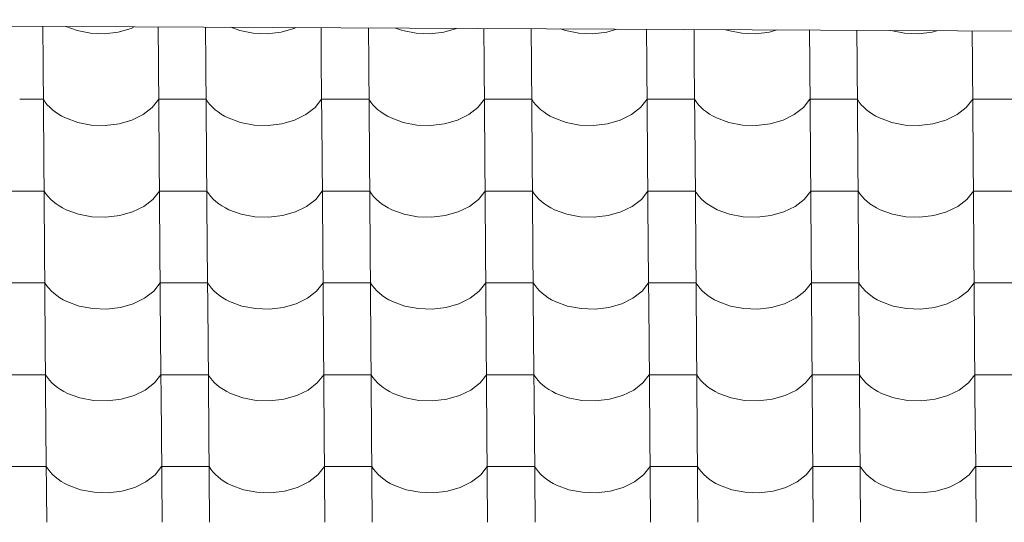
# Model space of a CAD drawing. Header units: millimetres. Extents: x -27785 to 104762, y -947 to 11132.
# Tile 20 of 146: x -19079 to -18081, y 10387 to 10896. Entities that reach past the tile are written whole.
import ezdxf

# ---------------------------------------------------------------- set-up
doc = ezdxf.new("R2010")
doc.units = ezdxf.units.MM
doc.header["$MEASUREMENT"] = 0
for name, color, linetype in [('POHLED JIŽNÍ_1_Bourané_Konstrukce - střechy a skořepiny', 7, 'Continuous'), ('POHLED JIŽNÍ_1_Bourané_Výplně - Povrchové', 7, 'Continuous'), ('POHLED JIŽNÍ_1_Konstrukce - nosné', 7, 'Continuous')]:
    doc.layers.add(name, color=color, linetype=linetype)

# ---------------------------------------------------------------- blocks, each defined once
blk = doc.blocks.new('*X2', base_point=(-29303.7, -27473.93))
at = {"layer": 'POHLED JIŽNÍ_1_Bourané_Výplně - Povrchové', "color": 7, "linetype": 'Continuous', "lineweight": 13}
for p, q in [((-19055.68, 10889.13), (-19055.39, 10851.81)), ((-19032.41, 10889.02), (-19021.01, 10884.85)), ((-18966.16, 10887.18), (-18963.07, 10888.69)), ((-18938.72, 10888.58), (-18938.43, 10851.81)), ((-18890.68, 10888.35), (-18890.4, 10851.81)), ((-18865.24, 10888.23), (-18856.02, 10884.85)), ((-18801.16, 10887.18), (-18799.67, 10887.91)), ((-18773.71, 10887.79), (-18773.43, 10851.81)), ((-18725.68, 10887.56), (-18725.4, 10851.81)), ((-19021.01, 10884.85), (-19007.33, 10882.26)), ((-19007.33, 10882.26), (-18993.15, 10881.79)), ((-18993.15, 10881.79), (-18979.19, 10883.46)), ((-18979.19, 10883.46), (-18966.16, 10887.18)), ((-18856.02, 10884.85), (-18842.34, 10882.26)), ((-18842.34, 10882.26), (-18828.16, 10881.79)), ((-18828.16, 10881.79), (-18814.19, 10883.46)), ((-18814.19, 10883.46), (-18801.16, 10887.18)), ((-18698.07, 10887.43), (-18691.02, 10884.85)), ((-18691.02, 10884.85), (-18677.34, 10882.26)), ((-18677.34, 10882.26), (-18663.16, 10881.79)), ((-18663.16, 10881.79), (-18649.2, 10883.46)), ((-18649.2, 10883.46), (-18636.33, 10887.14)), ((-18608.71, 10887), (-18608.44, 10851.81)), ((-18560.68, 10886.78), (-18560.4, 10851.81)), ((-18530.9, 10886.63), (-18526.03, 10884.85)), ((-18526.03, 10884.85), (-18512.35, 10882.26)), ((-18512.35, 10882.26), (-18498.16, 10881.79)), ((-18498.16, 10881.79), (-18484.2, 10883.46)), ((-18484.2, 10883.46), (-18474.04, 10886.36)), ((-18443.71, 10886.22), (-18443.44, 10851.81)), ((-18395.67, 10885.99), (-18395.41, 10851.81)), ((-18363.73, 10885.84), (-18361.03, 10884.85)), ((-18361.03, 10884.85), (-18347.35, 10882.26)), ((-18347.35, 10882.26), (-18333.17, 10881.79)), ((-18333.17, 10881.79), (-18319.21, 10883.46)), ((-18319.21, 10883.46), (-18311.75, 10885.59)), ((-18278.71, 10885.43), (-18278.45, 10851.81)), ((-18230.67, 10885.2), (-18230.41, 10851.81)), ((-18196.56, 10885.04), (-18196.03, 10884.85)), ((-18196.03, 10884.85), (-18182.35, 10882.26)), ((-18182.35, 10882.26), (-18168.17, 10881.79)), ((-18168.17, 10881.79), (-18154.21, 10883.46)), ((-18154.21, 10883.46), (-18149.46, 10884.82)), ((-18113.71, 10884.65), (-18113.45, 10851.81)), ((-19055.39, 10851.48), (-19054.67, 10758.8)), ((-18938.43, 10851.48), (-18937.71, 10758.8)), ((-18890.39, 10851.48), (-18889.67, 10758.8)), ((-18773.43, 10851.48), (-18772.71, 10758.8)), ((-18725.4, 10851.48), (-18724.68, 10758.8)), ((-18608.44, 10851.48), (-18607.71, 10758.8)), ((-18560.4, 10851.48), (-18559.68, 10758.8)), ((-18443.44, 10851.48), (-18442.72, 10758.8)), ((-18395.41, 10851.48), (-18394.68, 10758.8)), ((-18278.44, 10851.48), (-18277.72, 10758.8)), ((-18230.41, 10851.48), (-18229.69, 10758.8)), ((-18113.45, 10851.48), (-18112.73, 10758.8)), ((-19055.11, 10815.32), (-19079.13, 10815.32)), ((-19055.11, 10815.32), (-19053.26, 10812.53)), ((-19053.26, 10812.53), (-19051.12, 10809.83)), ((-19051.12, 10809.83), (-19048.69, 10807.25)), ((-18944.75, 10806.94), (-18938.15, 10815.32)), ((-18914.13, 10815.32), (-18938.15, 10815.32)), ((-18890.11, 10815.32), (-18914.13, 10815.32)), ((-18890.11, 10815.32), (-18888.27, 10812.53)), ((-18888.27, 10812.53), (-18886.12, 10809.83)), ((-18886.12, 10809.83), (-18883.7, 10807.25)), ((-18779.75, 10806.94), (-18773.15, 10815.32)), ((-18749.13, 10815.32), (-18773.15, 10815.32)), ((-18725.12, 10815.32), (-18749.13, 10815.32)), ((-18725.12, 10815.32), (-18723.27, 10812.53)), ((-18723.27, 10812.53), (-18721.13, 10809.83)), ((-18721.13, 10809.83), (-18718.7, 10807.25)), ((-18614.76, 10806.94), (-18608.15, 10815.32)), ((-18584.14, 10815.32), (-18608.15, 10815.32)), ((-18560.12, 10815.32), (-18584.14, 10815.32)), ((-18560.12, 10815.32), (-18558.27, 10812.53)), ((-18558.27, 10812.53), (-18556.13, 10809.83)), ((-18556.13, 10809.83), (-18553.7, 10807.25)), ((-18449.76, 10806.94), (-18443.16, 10815.32)), ((-18419.14, 10815.32), (-18443.16, 10815.32)), ((-18395.12, 10815.32), (-18419.14, 10815.32)), ((-18395.12, 10815.32), (-18393.28, 10812.53)), ((-18393.28, 10812.53), (-18391.14, 10809.83)), ((-18391.14, 10809.83), (-18388.71, 10807.25)), ((-18284.77, 10806.94), (-18278.16, 10815.32)), ((-18254.15, 10815.32), (-18278.16, 10815.32)), ((-18230.13, 10815.32), (-18254.15, 10815.32)), ((-18230.13, 10815.32), (-18228.28, 10812.53)), ((-18228.28, 10812.53), (-18226.14, 10809.83)), ((-18226.14, 10809.83), (-18223.71, 10807.25)), ((-18119.77, 10806.94), (-18113.17, 10815.32)), ((-18089.15, 10815.32), (-18113.17, 10815.32)), ((-18065.13, 10815.32), (-18089.15, 10815.32)), ((-19048.69, 10807.25), (-19045.99, 10804.78)), ((-19045.99, 10804.78), (-19043.03, 10802.45)), ((-19043.03, 10802.45), (-19039.83, 10800.28)), ((-19039.83, 10800.28), (-19036.4, 10798.26)), ((-19036.4, 10798.26), (-19032.77, 10796.41)), ((-18965.44, 10794.17), (-18954, 10799.76)), ((-18954, 10799.76), (-18944.75, 10806.94)), ((-18883.7, 10807.25), (-18881, 10804.78)), ((-18881, 10804.78), (-18878.04, 10802.45)), ((-18878.04, 10802.45), (-18874.84, 10800.28)), ((-18874.84, 10800.28), (-18871.41, 10798.26)), ((-18871.41, 10798.26), (-18867.77, 10796.41)), ((-18800.44, 10794.17), (-18789.01, 10799.76)), ((-18789.01, 10799.76), (-18779.75, 10806.94)), ((-18718.7, 10807.25), (-18716, 10804.78)), ((-18716, 10804.78), (-18713.04, 10802.45)), ((-18713.04, 10802.45), (-18709.84, 10800.28)), ((-18709.84, 10800.28), (-18706.41, 10798.26)), ((-18706.41, 10798.26), (-18702.78, 10796.41)), ((-18635.44, 10794.17), (-18624.01, 10799.76)), ((-18624.01, 10799.76), (-18614.76, 10806.94)), ((-18553.7, 10807.25), (-18551, 10804.78)), ((-18551, 10804.78), (-18548.05, 10802.45)), ((-18548.05, 10802.45), (-18544.84, 10800.28)), ((-18544.84, 10800.28), (-18541.42, 10798.26)), ((-18541.42, 10798.26), (-18537.78, 10796.41)), ((-18470.45, 10794.17), (-18459.01, 10799.76)), ((-18459.01, 10799.76), (-18449.76, 10806.94)), ((-18388.71, 10807.25), (-18386.01, 10804.78)), ((-18386.01, 10804.78), (-18383.05, 10802.45)), ((-18383.05, 10802.45), (-18379.85, 10800.28)), ((-18379.85, 10800.28), (-18376.42, 10798.26)), ((-18376.42, 10798.26), (-18372.78, 10796.41)), ((-18305.45, 10794.17), (-18294.02, 10799.76)), ((-18294.02, 10799.76), (-18284.77, 10806.94)), ((-18223.71, 10807.25), (-18221.01, 10804.78)), ((-18221.01, 10804.78), (-18218.05, 10802.45)), ((-18218.05, 10802.45), (-18214.85, 10800.28)), ((-18214.85, 10800.28), (-18211.42, 10798.26)), ((-18211.42, 10798.26), (-18207.79, 10796.41)), ((-18140.46, 10794.17), (-18129.02, 10799.76)), ((-18129.02, 10799.76), (-18119.77, 10806.94)), ((-19032.77, 10796.41), (-19020.29, 10791.84)), ((-19020.29, 10791.84), (-19006.61, 10789.25)), ((-19006.61, 10789.25), (-18992.43, 10788.78)), ((-18992.43, 10788.78), (-18978.47, 10790.45)), ((-18978.47, 10790.45), (-18965.44, 10794.17)), ((-18867.77, 10796.41), (-18855.29, 10791.84)), ((-18855.29, 10791.84), (-18841.61, 10789.25)), ((-18841.61, 10789.25), (-18827.43, 10788.78)), ((-18827.43, 10788.78), (-18813.47, 10790.45)), ((-18813.47, 10790.45), (-18800.44, 10794.17)), ((-18702.78, 10796.41), (-18690.3, 10791.84)), ((-18690.3, 10791.84), (-18676.62, 10789.25)), ((-18676.62, 10789.25), (-18662.44, 10788.78)), ((-18662.44, 10788.78), (-18648.47, 10790.45)), ((-18648.47, 10790.45), (-18635.44, 10794.17)), ((-18537.78, 10796.41), (-18525.3, 10791.84)), ((-18525.3, 10791.84), (-18511.62, 10789.25)), ((-18511.62, 10789.25), (-18497.44, 10788.78)), ((-18497.44, 10788.78), (-18483.48, 10790.45)), ((-18483.48, 10790.45), (-18470.45, 10794.17)), ((-18372.78, 10796.41), (-18360.31, 10791.84)), ((-18360.31, 10791.84), (-18346.63, 10789.25)), ((-18346.63, 10789.25), (-18332.44, 10788.78)), ((-18332.44, 10788.78), (-18318.48, 10790.45)), ((-18318.48, 10790.45), (-18305.45, 10794.17)), ((-18207.79, 10796.41), (-18195.31, 10791.84)), ((-18195.31, 10791.84), (-18181.63, 10789.25)), ((-18181.63, 10789.25), (-18167.45, 10788.78)), ((-18167.45, 10788.78), (-18153.49, 10790.45)), ((-18153.49, 10790.45), (-18140.46, 10794.17)), ((-19054.67, 10758.47), (-19053.94, 10665.79)), ((-18937.7, 10758.47), (-18936.98, 10665.79)), ((-18889.67, 10758.47), (-18888.95, 10665.79)), ((-18772.71, 10758.47), (-18771.99, 10665.79)), ((-18724.67, 10758.47), (-18723.95, 10665.79)), ((-18607.71, 10758.47), (-18606.99, 10665.79)), ((-18559.68, 10758.47), (-18558.96, 10665.79)), ((-18442.72, 10758.47), (-18441.99, 10665.79)), ((-18394.68, 10758.47), (-18393.96, 10665.79)), ((-18277.72, 10758.47), (-18277, 10665.79)), ((-18229.69, 10758.47), (-18228.96, 10665.79)), ((-18112.72, 10758.47), (-18112, 10665.79)), ((-19078.4, 10722.31), (-19102.42, 10722.31)), ((-19054.38, 10722.31), (-19078.4, 10722.31)), ((-19054.38, 10722.31), (-19052.54, 10719.52)), ((-19052.54, 10719.52), (-19050.4, 10716.82)), ((-18944.03, 10713.93), (-18937.42, 10722.31)), ((-18913.41, 10722.31), (-18937.42, 10722.31)), ((-18889.39, 10722.31), (-18913.41, 10722.31)), ((-18889.39, 10722.31), (-18887.54, 10719.52)), ((-18887.54, 10719.52), (-18885.4, 10716.82)), ((-18779.03, 10713.93), (-18772.43, 10722.31)), ((-18748.41, 10722.31), (-18772.43, 10722.31)), ((-18724.39, 10722.31), (-18748.41, 10722.31)), ((-18724.39, 10722.31), (-18722.55, 10719.52)), ((-18722.55, 10719.52), (-18720.4, 10716.82)), ((-18614.03, 10713.93), (-18607.43, 10722.31)), ((-18583.41, 10722.31), (-18607.43, 10722.31)), ((-18559.4, 10722.31), (-18583.41, 10722.31)), ((-18559.4, 10722.31), (-18557.55, 10719.52)), ((-18557.55, 10719.52), (-18555.41, 10716.82)), ((-18449.04, 10713.93), (-18442.43, 10722.31)), ((-18418.42, 10722.31), (-18442.43, 10722.31)), ((-18394.4, 10722.31), (-18418.42, 10722.31)), ((-18394.4, 10722.31), (-18392.55, 10719.52)), ((-18392.55, 10719.52), (-18390.41, 10716.82)), ((-18284.04, 10713.93), (-18277.44, 10722.31)), ((-18253.42, 10722.31), (-18277.44, 10722.31)), ((-18229.4, 10722.31), (-18253.42, 10722.31)), ((-18229.4, 10722.31), (-18227.56, 10719.52)), ((-18227.56, 10719.52), (-18225.42, 10716.82)), ((-18119.05, 10713.93), (-18112.44, 10722.31)), ((-18088.43, 10722.31), (-18112.44, 10722.31)), ((-18064.41, 10722.31), (-18088.43, 10722.31)), ((-19050.4, 10716.82), (-19047.97, 10714.24)), ((-19047.97, 10714.24), (-19045.27, 10711.77)), ((-19045.27, 10711.77), (-19042.31, 10709.45)), ((-19042.31, 10709.45), (-19039.11, 10707.27)), ((-18953.28, 10706.76), (-18944.03, 10713.93)), ((-18885.4, 10716.82), (-18882.97, 10714.24)), ((-18882.97, 10714.24), (-18880.27, 10711.77)), ((-18880.27, 10711.77), (-18877.31, 10709.45)), ((-18877.31, 10709.45), (-18874.11, 10707.27)), ((-18788.28, 10706.76), (-18779.03, 10713.93)), ((-18720.4, 10716.82), (-18717.98, 10714.24)), ((-18717.98, 10714.24), (-18715.28, 10711.77)), ((-18715.28, 10711.77), (-18712.32, 10709.45)), ((-18712.32, 10709.45), (-18709.12, 10707.27)), ((-18623.29, 10706.76), (-18614.03, 10713.93)), ((-18555.41, 10716.82), (-18552.98, 10714.24)), ((-18552.98, 10714.24), (-18550.28, 10711.77)), ((-18550.28, 10711.77), (-18547.32, 10709.45)), ((-18547.32, 10709.45), (-18544.12, 10707.27)), ((-18458.29, 10706.76), (-18449.04, 10713.93)), ((-18390.41, 10716.82), (-18387.98, 10714.24)), ((-18387.98, 10714.24), (-18385.28, 10711.77)), ((-18385.28, 10711.77), (-18382.33, 10709.45)), ((-18382.33, 10709.45), (-18379.12, 10707.27)), ((-18293.3, 10706.76), (-18284.04, 10713.93)), ((-18225.42, 10716.82), (-18222.99, 10714.24)), ((-18222.99, 10714.24), (-18220.29, 10711.77)), ((-18220.29, 10711.77), (-18217.33, 10709.45)), ((-18217.33, 10709.45), (-18214.13, 10707.27)), ((-18128.3, 10706.76), (-18119.05, 10713.93)), ((-19039.11, 10707.27), (-19035.68, 10705.25)), ((-19035.68, 10705.25), (-19032.04, 10703.4)), ((-19032.04, 10703.4), (-19019.57, 10698.83)), ((-19019.57, 10698.83), (-19005.89, 10696.24)), ((-18977.74, 10697.44), (-18964.71, 10701.16)), ((-18964.71, 10701.16), (-18953.28, 10706.76)), ((-18874.11, 10707.27), (-18870.68, 10705.25)), ((-18870.68, 10705.25), (-18867.05, 10703.4)), ((-18867.05, 10703.4), (-18854.57, 10698.83)), ((-18854.57, 10698.83), (-18840.89, 10696.24)), ((-18812.75, 10697.44), (-18799.72, 10701.16)), ((-18799.72, 10701.16), (-18788.28, 10706.76)), ((-18709.12, 10707.27), (-18705.69, 10705.25)), ((-18705.69, 10705.25), (-18702.05, 10703.4)), ((-18702.05, 10703.4), (-18689.57, 10698.83)), ((-18689.57, 10698.83), (-18675.89, 10696.24)), ((-18647.75, 10697.44), (-18634.72, 10701.16)), ((-18634.72, 10701.16), (-18623.29, 10706.76)), ((-18544.12, 10707.27), (-18540.69, 10705.25)), ((-18540.69, 10705.25), (-18537.06, 10703.4)), ((-18537.06, 10703.4), (-18524.58, 10698.83)), ((-18524.58, 10698.83), (-18510.9, 10696.24)), ((-18482.75, 10697.44), (-18469.72, 10701.16)), ((-18469.72, 10701.16), (-18458.29, 10706.76)), ((-18379.12, 10707.27), (-18375.7, 10705.25)), ((-18375.7, 10705.25), (-18372.06, 10703.4)), ((-18372.06, 10703.4), (-18359.58, 10698.83)), ((-18359.58, 10698.83), (-18345.9, 10696.24)), ((-18317.76, 10697.44), (-18304.73, 10701.16)), ((-18304.73, 10701.16), (-18293.3, 10706.76)), ((-18214.13, 10707.27), (-18210.7, 10705.25)), ((-18210.7, 10705.25), (-18207.06, 10703.4)), ((-18207.06, 10703.4), (-18194.59, 10698.83)), ((-18194.59, 10698.83), (-18180.91, 10696.24)), ((-18152.76, 10697.44), (-18139.73, 10701.16)), ((-18139.73, 10701.16), (-18128.3, 10706.76)), ((-19005.89, 10696.24), (-18991.7, 10695.77)), ((-18991.7, 10695.77), (-18977.74, 10697.44)), ((-18840.89, 10696.24), (-18826.71, 10695.77)), ((-18826.71, 10695.77), (-18812.75, 10697.44)), ((-18675.89, 10696.24), (-18661.71, 10695.77)), ((-18661.71, 10695.77), (-18647.75, 10697.44)), ((-18510.9, 10696.24), (-18496.72, 10695.77)), ((-18496.72, 10695.77), (-18482.75, 10697.44)), ((-18345.9, 10696.24), (-18331.72, 10695.77)), ((-18331.72, 10695.77), (-18317.76, 10697.44)), ((-18180.91, 10696.24), (-18166.72, 10695.77)), ((-18166.72, 10695.77), (-18152.76, 10697.44)), ((-19053.94, 10665.46), (-19053.22, 10572.79)), ((-18936.98, 10665.46), (-18936.26, 10572.79)), ((-18888.95, 10665.46), (-18888.23, 10572.79)), ((-18771.98, 10665.46), (-18771.26, 10572.79)), ((-18723.95, 10665.46), (-18723.23, 10572.79)), ((-18606.99, 10665.46), (-18606.27, 10572.79)), ((-18558.95, 10665.46), (-18558.23, 10572.79)), ((-18441.99, 10665.46), (-18441.27, 10572.79)), ((-18393.96, 10665.46), (-18393.24, 10572.79)), ((-18277, 10665.46), (-18276.28, 10572.79)), ((-18228.96, 10665.46), (-18228.24, 10572.79)), ((-18112, 10665.46), (-18111.28, 10572.79)), ((-19077.68, 10629.3), (-19101.69, 10629.3)), ((-19053.66, 10629.3), (-19077.68, 10629.3)), ((-19053.66, 10629.3), (-19051.82, 10626.51)), ((-18943.3, 10620.92), (-18936.7, 10629.3)), ((-18912.68, 10629.3), (-18936.7, 10629.3)), ((-18888.66, 10629.3), (-18912.68, 10629.3)), ((-18888.66, 10629.3), (-18886.82, 10626.51)), ((-18778.31, 10620.92), (-18771.7, 10629.3)), ((-18747.69, 10629.3), (-18771.7, 10629.3)), ((-18723.67, 10629.3), (-18747.69, 10629.3)), ((-18723.67, 10629.3), (-18721.82, 10626.51)), ((-18613.31, 10620.92), (-18606.71, 10629.3)), ((-18582.69, 10629.3), (-18606.71, 10629.3)), ((-18558.67, 10629.3), (-18582.69, 10629.3)), ((-18558.67, 10629.3), (-18556.83, 10626.51)), ((-18448.31, 10620.92), (-18441.71, 10629.3)), ((-18417.69, 10629.3), (-18441.71, 10629.3)), ((-18393.68, 10629.3), (-18417.69, 10629.3)), ((-18393.68, 10629.3), (-18391.83, 10626.51)), ((-18283.32, 10620.92), (-18276.72, 10629.3)), ((-18252.7, 10629.3), (-18276.72, 10629.3)), ((-18228.68, 10629.3), (-18252.7, 10629.3)), ((-18228.68, 10629.3), (-18226.84, 10626.51)), ((-18118.32, 10620.92), (-18111.72, 10629.3)), ((-18087.7, 10629.3), (-18111.72, 10629.3)), ((-18063.68, 10629.3), (-18087.7, 10629.3)), ((-19051.82, 10626.51), (-19049.67, 10623.81)), ((-19049.67, 10623.81), (-19047.25, 10621.23)), ((-19047.25, 10621.23), (-19044.54, 10618.76)), ((-19044.54, 10618.76), (-19041.59, 10616.44)), ((-18952.56, 10613.75), (-18943.3, 10620.92)), ((-18886.82, 10626.51), (-18884.68, 10623.81)), ((-18884.68, 10623.81), (-18882.25, 10621.23)), ((-18882.25, 10621.23), (-18879.55, 10618.76)), ((-18879.55, 10618.76), (-18876.59, 10616.44)), ((-18787.56, 10613.75), (-18778.31, 10620.92)), ((-18721.82, 10626.51), (-18719.68, 10623.81)), ((-18719.68, 10623.81), (-18717.25, 10621.23)), ((-18717.25, 10621.23), (-18714.55, 10618.76)), ((-18714.55, 10618.76), (-18711.59, 10616.44)), ((-18622.56, 10613.75), (-18613.31, 10620.92)), ((-18556.83, 10626.51), (-18554.68, 10623.81)), ((-18554.68, 10623.81), (-18552.26, 10621.23)), ((-18552.26, 10621.23), (-18549.56, 10618.76)), ((-18549.56, 10618.76), (-18546.6, 10616.44)), ((-18457.57, 10613.75), (-18448.31, 10620.92)), ((-18391.83, 10626.51), (-18389.69, 10623.81)), ((-18389.69, 10623.81), (-18387.26, 10621.23)), ((-18387.26, 10621.23), (-18384.56, 10618.76)), ((-18384.56, 10618.76), (-18381.6, 10616.44)), ((-18292.57, 10613.75), (-18283.32, 10620.92)), ((-18226.84, 10626.51), (-18224.69, 10623.81)), ((-18224.69, 10623.81), (-18222.27, 10621.23)), ((-18222.27, 10621.23), (-18219.57, 10618.76)), ((-18219.57, 10618.76), (-18216.61, 10616.44)), ((-18127.58, 10613.75), (-18118.32, 10620.92)), ((-19041.59, 10616.44), (-19038.38, 10614.26)), ((-19038.38, 10614.26), (-19034.96, 10612.24)), ((-19034.96, 10612.24), (-19031.32, 10610.39)), ((-19031.32, 10610.39), (-19018.84, 10605.82)), ((-18977.02, 10604.43), (-18963.99, 10608.16)), ((-18963.99, 10608.16), (-18952.56, 10613.75)), ((-18876.59, 10616.44), (-18873.39, 10614.26)), ((-18873.39, 10614.26), (-18869.96, 10612.24)), ((-18869.96, 10612.24), (-18866.33, 10610.39)), ((-18866.33, 10610.39), (-18853.85, 10605.82)), ((-18812.02, 10604.43), (-18798.99, 10608.16)), ((-18798.99, 10608.16), (-18787.56, 10613.75)), ((-18711.59, 10616.44), (-18708.39, 10614.26)), ((-18708.39, 10614.26), (-18704.97, 10612.24)), ((-18704.97, 10612.24), (-18701.33, 10610.39)), ((-18701.33, 10610.39), (-18688.85, 10605.82)), ((-18647.03, 10604.43), (-18634, 10608.16)), ((-18634, 10608.16), (-18622.56, 10613.75)), ((-18546.6, 10616.44), (-18543.4, 10614.26)), ((-18543.4, 10614.26), (-18539.97, 10612.24)), ((-18539.97, 10612.24), (-18536.33, 10610.39)), ((-18536.33, 10610.39), (-18523.85, 10605.82)), ((-18482.03, 10604.43), (-18469, 10608.16)), ((-18469, 10608.16), (-18457.57, 10613.75)), ((-18381.6, 10616.44), (-18378.4, 10614.26)), ((-18378.4, 10614.26), (-18374.97, 10612.24)), ((-18374.97, 10612.24), (-18371.34, 10610.39)), ((-18371.34, 10610.39), (-18358.86, 10605.82)), ((-18317.03, 10604.43), (-18304.01, 10608.16)), ((-18304.01, 10608.16), (-18292.57, 10613.75)), ((-18216.61, 10616.44), (-18213.4, 10614.26)), ((-18213.4, 10614.26), (-18209.98, 10612.24)), ((-18209.98, 10612.24), (-18206.34, 10610.39)), ((-18206.34, 10610.39), (-18193.86, 10605.82)), ((-18152.04, 10604.43), (-18139.01, 10608.16)), ((-18139.01, 10608.16), (-18127.58, 10613.75)), ((-19018.84, 10605.82), (-19005.16, 10603.23)), ((-19005.16, 10603.23), (-18990.98, 10602.76)), ((-18990.98, 10602.76), (-18977.02, 10604.43)), ((-18853.85, 10605.82), (-18840.17, 10603.23)), ((-18840.17, 10603.23), (-18825.98, 10602.76)), ((-18825.98, 10602.76), (-18812.02, 10604.43)), ((-18688.85, 10605.82), (-18675.17, 10603.23)), ((-18675.17, 10603.23), (-18660.99, 10602.76)), ((-18660.99, 10602.76), (-18647.03, 10604.43)), ((-18523.85, 10605.82), (-18510.18, 10603.23)), ((-18510.18, 10603.23), (-18495.99, 10602.76)), ((-18495.99, 10602.76), (-18482.03, 10604.43)), ((-18358.86, 10605.82), (-18345.18, 10603.23)), ((-18345.18, 10603.23), (-18331, 10602.76)), ((-18331, 10602.76), (-18317.03, 10604.43)), ((-18193.86, 10605.82), (-18180.18, 10603.23)), ((-18180.18, 10603.23), (-18166, 10602.76)), ((-18166, 10602.76), (-18152.04, 10604.43)), ((-19053.22, 10572.45), (-19052.5, 10479.78)), ((-18936.26, 10572.45), (-18935.54, 10479.78)), ((-18888.22, 10572.45), (-18887.5, 10479.78)), ((-18771.26, 10572.45), (-18770.54, 10479.78)), ((-18723.23, 10572.45), (-18722.51, 10479.78)), ((-18606.26, 10572.45), (-18605.54, 10479.78)), ((-18558.23, 10572.45), (-18557.51, 10479.78)), ((-18441.27, 10572.45), (-18440.55, 10479.78)), ((-18393.23, 10572.45), (-18392.51, 10479.78)), ((-18276.27, 10572.45), (-18275.55, 10479.78)), ((-18228.24, 10572.45), (-18227.52, 10479.78)), ((-18111.28, 10572.45), (-18110.56, 10479.78)), ((-19076.95, 10536.29), (-19100.97, 10536.29)), ((-19052.94, 10536.29), (-19076.95, 10536.29)), ((-19052.94, 10536.29), (-19051.09, 10533.5)), ((-19051.09, 10533.5), (-19048.95, 10530.8)), ((-19048.95, 10530.8), (-19046.52, 10528.22)), ((-18942.58, 10527.91), (-18935.98, 10536.29)), ((-18911.96, 10536.29), (-18935.98, 10536.29)), ((-18887.94, 10536.29), (-18911.96, 10536.29)), ((-18887.94, 10536.29), (-18886.1, 10533.5)), ((-18886.1, 10533.5), (-18883.95, 10530.8)), ((-18883.95, 10530.8), (-18881.53, 10528.22)), ((-18777.58, 10527.91), (-18770.98, 10536.29)), ((-18746.96, 10536.29), (-18770.98, 10536.29)), ((-18722.95, 10536.29), (-18746.96, 10536.29)), ((-18722.95, 10536.29), (-18721.1, 10533.5)), ((-18721.1, 10533.5), (-18718.96, 10530.8)), ((-18718.96, 10530.8), (-18716.53, 10528.22)), ((-18612.59, 10527.91), (-18605.98, 10536.29)), ((-18581.97, 10536.29), (-18605.98, 10536.29)), ((-18557.95, 10536.29), (-18581.97, 10536.29)), ((-18557.95, 10536.29), (-18556.1, 10533.5)), ((-18556.1, 10533.5), (-18553.96, 10530.8)), ((-18553.96, 10530.8), (-18551.53, 10528.22)), ((-18447.59, 10527.91), (-18440.99, 10536.29)), ((-18416.97, 10536.29), (-18440.99, 10536.29)), ((-18392.95, 10536.29), (-18416.97, 10536.29)), ((-18392.95, 10536.29), (-18391.11, 10533.5)), ((-18391.11, 10533.5), (-18388.97, 10530.8)), ((-18388.97, 10530.8), (-18386.54, 10528.22)), ((-18282.59, 10527.91), (-18275.99, 10536.29)), ((-18251.97, 10536.29), (-18275.99, 10536.29)), ((-18227.96, 10536.29), (-18251.97, 10536.29)), ((-18227.96, 10536.29), (-18226.11, 10533.5)), ((-18226.11, 10533.5), (-18223.97, 10530.8)), ((-18223.97, 10530.8), (-18221.54, 10528.22)), ((-18117.6, 10527.91), (-18111, 10536.29)), ((-18086.98, 10536.29), (-18111, 10536.29)), ((-18062.96, 10536.29), (-18086.98, 10536.29)), ((-19046.52, 10528.22), (-19043.82, 10525.75)), ((-19043.82, 10525.75), (-19040.86, 10523.43)), ((-19040.86, 10523.43), (-19037.66, 10521.25)), ((-19037.66, 10521.25), (-19034.23, 10519.23)), ((-19034.23, 10519.23), (-19030.6, 10517.38)), ((-18963.27, 10515.15), (-18951.83, 10520.74)), ((-18951.83, 10520.74), (-18942.58, 10527.91)), ((-18881.53, 10528.22), (-18878.83, 10525.75)), ((-18878.83, 10525.75), (-18875.87, 10523.43)), ((-18875.87, 10523.43), (-18872.67, 10521.25)), ((-18872.67, 10521.25), (-18869.24, 10519.23)), ((-18869.24, 10519.23), (-18865.6, 10517.38)), ((-18798.27, 10515.15), (-18786.84, 10520.74)), ((-18786.84, 10520.74), (-18777.58, 10527.91)), ((-18716.53, 10528.22), (-18713.83, 10525.75)), ((-18713.83, 10525.75), (-18710.87, 10523.43)), ((-18710.87, 10523.43), (-18707.67, 10521.25)), ((-18707.67, 10521.25), (-18704.24, 10519.23)), ((-18704.24, 10519.23), (-18700.61, 10517.38)), ((-18633.27, 10515.15), (-18621.84, 10520.74)), ((-18621.84, 10520.74), (-18612.59, 10527.91)), ((-18551.53, 10528.22), (-18548.83, 10525.75)), ((-18548.83, 10525.75), (-18545.87, 10523.43)), ((-18545.87, 10523.43), (-18542.67, 10521.25)), ((-18542.67, 10521.25), (-18539.25, 10519.23)), ((-18539.25, 10519.23), (-18535.61, 10517.38)), ((-18468.28, 10515.15), (-18456.84, 10520.74)), ((-18456.84, 10520.74), (-18447.59, 10527.91)), ((-18386.54, 10528.22), (-18383.84, 10525.75)), ((-18383.84, 10525.75), (-18380.88, 10523.43)), ((-18380.88, 10523.43), (-18377.68, 10521.25)), ((-18377.68, 10521.25), (-18374.25, 10519.23)), ((-18374.25, 10519.23), (-18370.61, 10517.38)), ((-18303.28, 10515.15), (-18291.85, 10520.74)), ((-18291.85, 10520.74), (-18282.59, 10527.91)), ((-18221.54, 10528.22), (-18218.84, 10525.75)), ((-18218.84, 10525.75), (-18215.88, 10523.43)), ((-18215.88, 10523.43), (-18212.68, 10521.25)), ((-18212.68, 10521.25), (-18209.25, 10519.23)), ((-18209.25, 10519.23), (-18205.62, 10517.38)), ((-18138.29, 10515.15), (-18126.85, 10520.74)), ((-18126.85, 10520.74), (-18117.6, 10527.91)), ((-19030.6, 10517.38), (-19018.12, 10512.81)), ((-19018.12, 10512.81), (-19004.44, 10510.22)), ((-19004.44, 10510.22), (-18990.26, 10509.75)), ((-18990.26, 10509.75), (-18976.3, 10511.42)), ((-18976.3, 10511.42), (-18963.27, 10515.15)), ((-18865.6, 10517.38), (-18853.12, 10512.81)), ((-18853.12, 10512.81), (-18839.44, 10510.22)), ((-18839.44, 10510.22), (-18825.26, 10509.75)), ((-18825.26, 10509.75), (-18811.3, 10511.42)), ((-18811.3, 10511.42), (-18798.27, 10515.15)), ((-18700.61, 10517.38), (-18688.13, 10512.81)), ((-18688.13, 10512.81), (-18674.45, 10510.22)), ((-18674.45, 10510.22), (-18660.27, 10509.75)), ((-18660.27, 10509.75), (-18646.3, 10511.42)), ((-18646.3, 10511.42), (-18633.27, 10515.15)), ((-18535.61, 10517.38), (-18523.13, 10512.81)), ((-18523.13, 10512.81), (-18509.45, 10510.22)), ((-18509.45, 10510.22), (-18495.27, 10509.75)), ((-18495.27, 10509.75), (-18481.31, 10511.42)), ((-18481.31, 10511.42), (-18468.28, 10515.15)), ((-18370.61, 10517.38), (-18358.13, 10512.81)), ((-18358.13, 10512.81), (-18344.46, 10510.22)), ((-18344.46, 10510.22), (-18330.27, 10509.75)), ((-18330.27, 10509.75), (-18316.31, 10511.42)), ((-18316.31, 10511.42), (-18303.28, 10515.15)), ((-18205.62, 10517.38), (-18193.14, 10512.81)), ((-18193.14, 10512.81), (-18179.46, 10510.22)), ((-18179.46, 10510.22), (-18165.28, 10509.75)), ((-18165.28, 10509.75), (-18151.32, 10511.42)), ((-18151.32, 10511.42), (-18138.29, 10515.15)), ((-19052.49, 10479.44), (-19051.77, 10386.77)), ((-18935.53, 10479.44), (-18934.81, 10386.77)), ((-18887.5, 10479.44), (-18886.78, 10386.77)), ((-18770.54, 10479.44), (-18769.82, 10386.77)), ((-18722.5, 10479.44), (-18721.78, 10386.77)), ((-18605.54, 10479.44), (-18604.82, 10386.77)), ((-18557.51, 10479.44), (-18556.79, 10386.77)), ((-18440.54, 10479.44), (-18439.82, 10386.77)), ((-18392.51, 10479.44), (-18391.79, 10386.77)), ((-18275.55, 10479.44), (-18274.83, 10386.77)), ((-18227.51, 10479.44), (-18226.79, 10386.77)), ((-18110.55, 10479.44), (-18109.83, 10386.77)), ((-19076.23, 10443.29), (-19100.25, 10443.29)), ((-19052.21, 10443.29), (-19076.23, 10443.29)), ((-19052.21, 10443.29), (-19050.37, 10440.49)), ((-19050.37, 10440.49), (-19048.23, 10437.8)), ((-18941.85, 10434.9), (-18935.25, 10443.29)), ((-18911.23, 10443.29), (-18935.25, 10443.29)), ((-18887.22, 10443.29), (-18911.23, 10443.29)), ((-18887.22, 10443.29), (-18885.37, 10440.49)), ((-18885.37, 10440.49), (-18883.23, 10437.8)), ((-18776.86, 10434.9), (-18770.26, 10443.29)), ((-18746.24, 10443.29), (-18770.26, 10443.29)), ((-18722.22, 10443.29), (-18746.24, 10443.29)), ((-18722.22, 10443.29), (-18720.38, 10440.49)), ((-18720.38, 10440.49), (-18718.23, 10437.8)), ((-18611.86, 10434.9), (-18605.26, 10443.29)), ((-18581.24, 10443.29), (-18605.26, 10443.29)), ((-18557.23, 10443.29), (-18581.24, 10443.29)), ((-18557.23, 10443.29), (-18555.38, 10440.49)), ((-18555.38, 10440.49), (-18553.24, 10437.8)), ((-18446.87, 10434.9), (-18440.26, 10443.29)), ((-18416.25, 10443.29), (-18440.26, 10443.29)), ((-18392.23, 10443.29), (-18416.25, 10443.29)), ((-18392.23, 10443.29), (-18390.38, 10440.49)), ((-18390.38, 10440.49), (-18388.24, 10437.8)), ((-18281.87, 10434.9), (-18275.27, 10443.29)), ((-18251.25, 10443.29), (-18275.27, 10443.29)), ((-18227.23, 10443.29), (-18251.25, 10443.29)), ((-18227.23, 10443.29), (-18225.39, 10440.49)), ((-18225.39, 10440.49), (-18223.25, 10437.8)), ((-18116.87, 10434.9), (-18110.27, 10443.29)), ((-18086.25, 10443.29), (-18110.27, 10443.29)), ((-18062.24, 10443.29), (-18086.25, 10443.29)), ((-19048.23, 10437.8), (-19045.8, 10435.21)), ((-19045.8, 10435.21), (-19043.1, 10432.75)), ((-19043.1, 10432.75), (-19040.14, 10430.42)), ((-19040.14, 10430.42), (-19036.94, 10428.24)), ((-18951.11, 10427.73), (-18941.85, 10434.9)), ((-18883.23, 10437.8), (-18880.8, 10435.21)), ((-18880.8, 10435.21), (-18878.1, 10432.75)), ((-18878.1, 10432.75), (-18875.14, 10430.42)), ((-18875.14, 10430.42), (-18871.94, 10428.24)), ((-18786.11, 10427.73), (-18776.86, 10434.9)), ((-18718.23, 10437.8), (-18715.81, 10435.21)), ((-18715.81, 10435.21), (-18713.11, 10432.75)), ((-18713.11, 10432.75), (-18710.15, 10430.42)), ((-18710.15, 10430.42), (-18706.95, 10428.24)), ((-18621.12, 10427.73), (-18611.86, 10434.9)), ((-18553.24, 10437.8), (-18550.81, 10435.21)), ((-18550.81, 10435.21), (-18548.11, 10432.75)), ((-18548.11, 10432.75), (-18545.15, 10430.42)), ((-18545.15, 10430.42), (-18541.95, 10428.24)), ((-18456.12, 10427.73), (-18446.87, 10434.9)), ((-18388.24, 10437.8), (-18385.81, 10435.21)), ((-18385.81, 10435.21), (-18383.11, 10432.75)), ((-18383.11, 10432.75), (-18380.16, 10430.42)), ((-18380.16, 10430.42), (-18376.95, 10428.24)), ((-18291.12, 10427.73), (-18281.87, 10434.9)), ((-18223.25, 10437.8), (-18220.82, 10435.21)), ((-18220.82, 10435.21), (-18218.12, 10432.75)), ((-18218.12, 10432.75), (-18215.16, 10430.42)), ((-18215.16, 10430.42), (-18211.96, 10428.24)), ((-18126.13, 10427.73), (-18116.87, 10434.9)), ((-19036.94, 10428.24), (-19033.51, 10426.22)), ((-19033.51, 10426.22), (-19029.87, 10424.37)), ((-19029.87, 10424.37), (-19017.39, 10419.8)), ((-19017.39, 10419.8), (-19003.72, 10417.21)), ((-18975.57, 10418.41), (-18962.54, 10422.14)), ((-18962.54, 10422.14), (-18951.11, 10427.73)), ((-18871.94, 10428.24), (-18868.51, 10426.22)), ((-18868.51, 10426.22), (-18864.88, 10424.37)), ((-18864.88, 10424.37), (-18852.4, 10419.8)), ((-18852.4, 10419.8), (-18838.72, 10417.21)), ((-18810.58, 10418.41), (-18797.55, 10422.14)), ((-18797.55, 10422.14), (-18786.11, 10427.73)), ((-18706.95, 10428.24), (-18703.52, 10426.22)), ((-18703.52, 10426.22), (-18699.88, 10424.37)), ((-18699.88, 10424.37), (-18687.4, 10419.8)), ((-18687.4, 10419.8), (-18673.72, 10417.21)), ((-18645.58, 10418.41), (-18632.55, 10422.14)), ((-18632.55, 10422.14), (-18621.12, 10427.73)), ((-18541.95, 10428.24), (-18538.52, 10426.22)), ((-18538.52, 10426.22), (-18534.89, 10424.37)), ((-18534.89, 10424.37), (-18522.41, 10419.8)), ((-18522.41, 10419.8), (-18508.73, 10417.21)), ((-18480.58, 10418.41), (-18467.55, 10422.14)), ((-18467.55, 10422.14), (-18456.12, 10427.73)), ((-18376.95, 10428.24), (-18373.53, 10426.22)), ((-18373.53, 10426.22), (-18369.89, 10424.37)), ((-18369.89, 10424.37), (-18357.41, 10419.8)), ((-18357.41, 10419.8), (-18343.73, 10417.21)), ((-18315.59, 10418.41), (-18302.56, 10422.14)), ((-18302.56, 10422.14), (-18291.12, 10427.73)), ((-18211.96, 10428.24), (-18208.53, 10426.22)), ((-18208.53, 10426.22), (-18204.89, 10424.37)), ((-18204.89, 10424.37), (-18192.42, 10419.8)), ((-18192.42, 10419.8), (-18178.74, 10417.21)), ((-18150.59, 10418.41), (-18137.56, 10422.14)), ((-18137.56, 10422.14), (-18126.13, 10427.73)), ((-19003.72, 10417.21), (-18989.53, 10416.74)), ((-18989.53, 10416.74), (-18975.57, 10418.41)), ((-18838.72, 10417.21), (-18824.54, 10416.74)), ((-18824.54, 10416.74), (-18810.58, 10418.41)), ((-18673.72, 10417.21), (-18659.54, 10416.74)), ((-18659.54, 10416.74), (-18645.58, 10418.41)), ((-18508.73, 10417.21), (-18494.55, 10416.74)), ((-18494.55, 10416.74), (-18480.58, 10418.41)), ((-18343.73, 10417.21), (-18329.55, 10416.74)), ((-18329.55, 10416.74), (-18315.59, 10418.41)), ((-18178.74, 10417.21), (-18164.55, 10416.74)), ((-18164.55, 10416.74), (-18150.59, 10418.41))]:
    blk.add_line(p, q, dxfattribs=at)

msp = doc.modelspace()

# ---------------------------------------------------------------- linework, layer by layer
at = {"layer": 'POHLED JIŽNÍ_1_Bourané_Konstrukce - střechy a skořepiny', "color": 7, "linetype": 'Continuous', "lineweight": 13}
msp.add_line((-129.54, 10798.97), (-20488.57, 10895.96), dxfattribs=at)

# ---------------------------------------------------------------- block references
at = {"layer": 'POHLED JIŽNÍ_1_Konstrukce - nosné', "color": 9, "linetype": 'Continuous', "lineweight": 13}
msp.add_blockref('*X2', (-29303.7, -27473.93), dxfattribs=at)

doc.saveas('drawing.dxf')
